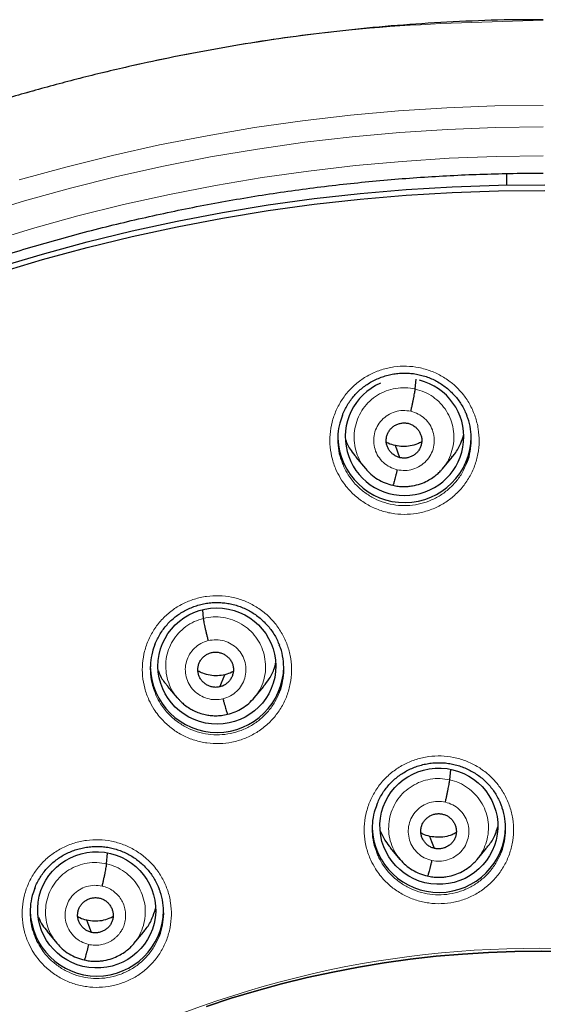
# Model space of a CAD drawing. Header units: millimetres. Extents: x 8 to 2236, y 12 to 2208.
# Tile 67 of 173: x 1074 to 1087, y 1901 to 1926. Entities that reach past the tile are written whole.
import ezdxf

# ---------------------------------------------------------------- set-up
doc = ezdxf.new("R2010")
doc.units = ezdxf.units.MM

msp = doc.modelspace()

# ---------------------------------------------------------------- linework, layer by layer
at = {"color": 7, "linetype": 'Continuous', "lineweight": 30}
for p, q in [((1086.428, 1921.876), (1086.425, 1921.584)), ((1084.102, 1916.389), (1084.125, 1916.636)), ((1083.714, 1914.639), (1083.597, 1914.946)), ((1082.589, 1914.655), (1082.834, 1914.361)), ((1084.795, 1914.356), (1085.039, 1914.649)), ((1082.826, 1914.371), (1082.842, 1914.355)), ((1082.844, 1914.357), (1082.838, 1914.365)), ((1083.534, 1913.936), (1083.53, 1913.934)), ((1078.712, 1910.546), (1078.691, 1910.764)), ((1079.13, 1908.803), (1079.256, 1909.112)), ((1077.797, 1908.814), (1078.041, 1908.521)), ((1080.002, 1908.521), (1080.247, 1908.814)), ((1084.983, 1906.434), (1085.006, 1906.7)), ((1076.244, 1904.295), (1076.269, 1904.568)), ((1083.468, 1904.704), (1083.713, 1904.409)), ((1085.676, 1904.404), (1085.92, 1904.697)), ((1083.706, 1904.419), (1083.721, 1904.403)), ((1083.724, 1904.405), (1083.718, 1904.413)), ((1084.414, 1903.983), (1084.41, 1903.982)), ((1074.729, 1902.569), (1074.975, 1902.274)), ((1076.938, 1902.264), (1077.182, 1902.557)), ((1074.967, 1902.283), (1074.983, 1902.267)), ((1074.985, 1902.269), (1074.979, 1902.277)), ((1075.676, 1901.846), (1075.672, 1901.844))]:
    msp.add_line(p, q, dxfattribs=at)
at = {"color": 252, "linetype": 'Continuous', "lineweight": 0}
for p, q in [((1082.857, 1914.341), (1082.844, 1914.357)), ((1083.53, 1913.934), (1083.385, 1913.982)), ((1083.736, 1904.388), (1083.724, 1904.405)), ((1084.41, 1903.982), (1084.265, 1904.03)), ((1074.998, 1902.252), (1074.985, 1902.269)), ((1075.672, 1901.844), (1075.527, 1901.892))]:
    msp.add_line(p, q, dxfattribs=at)
at = {"color": 252, "linetype": 'Continuous', "lineweight": 0, "flags": 128}
for points in [[(1074.017, 1921.713), (1075.201, 1922.041), (1076.394, 1922.338), (1077.594, 1922.605), (1078.8, 1922.84), (1080.012, 1923.045), (1081.23, 1923.218), (1082.452, 1923.36), (1083.677, 1923.47), (1084.904, 1923.549), (1086.133, 1923.597), (1087.363, 1923.613)], [(1087.363, 1923.063), (1086.145, 1923.048), (1084.928, 1923.001), (1083.713, 1922.923), (1082.5, 1922.813), (1081.29, 1922.673), (1080.085, 1922.501), (1078.885, 1922.299), (1077.69, 1922.065), (1076.502, 1921.802), (1075.321, 1921.507), (1074.149, 1921.183), (1072.986, 1920.828)], [(1073.215, 1920.126), (1074.36, 1920.475), (1075.513, 1920.795), (1076.675, 1921.084), (1077.844, 1921.344), (1079.02, 1921.573), (1080.201, 1921.773), (1081.387, 1921.941), (1082.578, 1922.08), (1083.771, 1922.187), (1084.967, 1922.264), (1086.165, 1922.311), (1087.363, 1922.326)]]:
    msp.add_lwpolyline(points, dxfattribs=at)
at = {"color": 7, "linetype": 'Continuous', "lineweight": 30, "flags": 128}
for points in [[(1073.486, 1919.488), (1074.613, 1919.826), (1075.748, 1920.135), (1076.891, 1920.415), (1078.041, 1920.665), (1079.198, 1920.886), (1080.36, 1921.077), (1081.526, 1921.238), (1082.697, 1921.369), (1083.87, 1921.47), (1085.046, 1921.54), (1086.224, 1921.581), (1087.402, 1921.591)], [(1073.486, 1919.345), (1074.613, 1919.683), (1075.748, 1919.992), (1076.891, 1920.272), (1078.041, 1920.522), (1079.198, 1920.743), (1080.36, 1920.934), (1081.526, 1921.095), (1082.697, 1921.226), (1083.87, 1921.326), (1085.046, 1921.397), (1086.224, 1921.437), (1087.402, 1921.448)], [(1084.594, 1904.686), (1084.528, 1904.858), (1084.477, 1904.993)], [(1075.856, 1902.547), (1075.79, 1902.72), (1075.739, 1902.856)], [(1078.786, 1900.66), (1079.419, 1900.869), (1080.057, 1901.061), (1080.7, 1901.237), (1081.348, 1901.396), (1082, 1901.538), (1082.656, 1901.664), (1083.314, 1901.773), (1083.975, 1901.864), (1084.639, 1901.939), (1085.304, 1901.996), (1085.971, 1902.037), (1086.638, 1902.06), (1087.306, 1902.066), (1087.974, 1902.055)], [(1087.974, 1902.055), (1087.306, 1902.066), (1086.638, 1902.06), (1085.971, 1902.037), (1085.304, 1901.996), (1084.639, 1901.939), (1083.975, 1901.864), (1083.314, 1901.773), (1082.656, 1901.664), (1082, 1901.538), (1081.348, 1901.396), (1080.7, 1901.237), (1080.057, 1901.061), (1079.419, 1900.869), (1078.786, 1900.66)]]:
    msp.add_lwpolyline(points, dxfattribs=at)
at = {"color": 7, "linetype": 'Continuous', "lineweight": 30}
for centre, start, end in [((1083.83, 1915.197), 181.9097, 359.1536), ((1079.056, 1909.343), 180.8375, 359.1625), ((1084.705, 1905.266), 182.0285, 359.1526), ((1075.996, 1903.134), 180.8376, 359.1624)]:
    msp.add_arc(centre, 1.7, start, end, dxfattribs=at)
at = {"color": 252, "linetype": 'Continuous', "lineweight": 0}
msp.add_arc((1087.204, 1876.693), 25.451, 358.8948, 180.82, dxfattribs=at)
at = {"color": 7, "linetype": 'Continuous', "lineweight": 30}
for start_param, end_param in [(2.047916, 4.859446), (4.859446, 7.658729)]:
    msp.add_ellipse((1083.83, 1915.169), major_axis=(1.508, -0.09), ratio=0.988953, start_param=start_param, end_param=end_param, dxfattribs=at)
for centre, major_axis, ratio in [((1079.052, 1909.332), (1.494, -0.143), 0.986246), ((1084.704, 1905.253), (1.5, -0.056), 0.987022), ((1075.991, 1903.121), (1.489, -0.201), 0.984919)]:
    msp.add_ellipse(centre, major_axis=major_axis, ratio=ratio, dxfattribs=at)
for points, knots in [([(1087.363, 1925.793), (1087.193, 1925.794), (1086.588, 1925.798), (1085.557, 1925.766), (1084.281, 1925.7), (1083.031, 1925.599), (1081.816, 1925.47), (1080.636, 1925.314), (1079.49, 1925.135), (1078.373, 1924.932), (1077.218, 1924.696), (1076.03, 1924.422), (1074.814, 1924.108), (1073.639, 1923.773), (1072.506, 1923.42), (1071.415, 1923.051), (1070.336, 1922.659), (1069.27, 1922.242), (1068.221, 1921.803), (1067.221, 1921.357), (1066.267, 1920.906), (1065.36, 1920.453), (1064.499, 1920), (1063.656, 1919.534), (1062.836, 1919.059), (1062.039, 1918.575), (1061.293, 1918.101), (1060.595, 1917.639), (1059.852, 1917.128), (1059.063, 1916.561), (1058.228, 1915.931), (1057.431, 1915.302), (1056.672, 1914.675), (1055.953, 1914.056), (1055.274, 1913.446), (1054.631, 1912.847), (1054.021, 1912.257), (1053.438, 1911.672), (1052.881, 1911.094), (1052.352, 1910.524), (1051.843, 1909.959), (1051.342, 1909.384), (1050.836, 1908.783), (1050.32, 1908.148), (1049.798, 1907.48), (1049.269, 1906.777), (1048.736, 1906.039), (1048.2, 1905.265), (1047.661, 1904.453), (1047.127, 1903.608), (1046.598, 1902.73), (1046.075, 1901.819), (1045.559, 1900.869), (1045.017, 1899.814), (1044.46, 1898.656), (1043.899, 1897.4), (1043.372, 1896.118), (1042.881, 1894.816), (1042.427, 1893.495), (1042.002, 1892.125), (1041.611, 1890.706), (1041.258, 1889.237), (1040.955, 1887.753), (1040.742, 1886.492), (1040.596, 1885.463), (1040.498, 1884.669), (1040.415, 1883.872), (1040.346, 1883.072), (1040.291, 1882.275), (1040.252, 1881.493), (1040.226, 1880.739), (1040.212, 1880.023), (1040.21, 1879.343), (1040.217, 1878.702), (1040.231, 1878.098), (1040.252, 1877.501), (1040.281, 1876.916), (1040.316, 1876.349), (1040.354, 1875.834), (1040.382, 1875.508), (1040.396, 1875.353)], [0, 0, 0, 0, 0.006544, 0.023188, 0.039523, 0.055546, 0.071256, 0.086381, 0.101201, 0.115716, 0.129924, 0.146436, 0.162509, 0.178141, 0.193331, 0.208079, 0.222382, 0.237481, 0.252054, 0.266105, 0.279635, 0.292647, 0.305143, 0.317126, 0.329717, 0.341695, 0.353066, 0.363834, 0.374004, 0.387878, 0.401352, 0.414431, 0.427118, 0.439415, 0.451115, 0.462443, 0.473398, 0.483983, 0.494402, 0.504436, 0.514088, 0.523822, 0.533964, 0.544517, 0.555482, 0.566837, 0.578605, 0.59079, 0.603391, 0.616412, 0.629609, 0.643212, 0.657223, 0.67164, 0.689316, 0.707215, 0.725199, 0.743263, 0.761405, 0.77962, 0.799171, 0.818799, 0.838501, 0.858276, 0.868662, 0.879068, 0.889493, 0.899937, 0.9104, 0.920692, 0.930493, 0.939797, 0.948606, 0.95692, 0.964741, 0.97207, 0.980075, 0.987398, 0.994039, 1, 1, 1, 1]), ([(1042.547, 1883.607), (1042.551, 1883.635), (1042.588, 1883.908), (1042.669, 1884.425), (1042.793, 1885.157), (1042.93, 1885.886), (1043.079, 1886.614), (1043.241, 1887.338), (1043.415, 1888.06), (1043.601, 1888.779), (1043.8, 1889.495), (1044.01, 1890.207), (1044.233, 1890.916), (1044.468, 1891.622), (1044.714, 1892.323), (1044.973, 1893.02), (1045.243, 1893.713), (1045.526, 1894.401), (1045.819, 1895.084), (1046.125, 1895.763), (1046.442, 1896.436), (1046.77, 1897.105), (1047.11, 1897.767), (1047.461, 1898.424), (1047.823, 1899.075), (1048.196, 1899.721), (1048.58, 1900.36), (1048.975, 1900.992), (1049.381, 1901.618), (1049.797, 1902.237), (1050.223, 1902.85), (1050.66, 1903.455), (1051.108, 1904.053), (1051.565, 1904.644), (1052.032, 1905.227), (1052.51, 1905.802), (1052.996, 1906.37), (1053.493, 1906.929), (1053.999, 1907.48), (1054.514, 1908.023), (1055.039, 1908.557), (1055.572, 1909.083), (1056.114, 1909.599), (1056.666, 1910.107), (1057.225, 1910.606), (1057.793, 1911.095), (1058.369, 1911.575), (1058.954, 1912.046), (1059.546, 1912.507), (1060.146, 1912.958), (1060.754, 1913.399), (1061.369, 1913.83), (1061.991, 1914.251), (1062.62, 1914.662), (1063.257, 1915.062), (1063.9, 1915.452), (1064.549, 1915.832), (1065.205, 1916.2), (1065.867, 1916.558), (1066.535, 1916.905), (1067.209, 1917.241), (1067.889, 1917.566), (1068.574, 1917.879), (1069.264, 1918.182), (1069.959, 1918.473), (1070.659, 1918.752), (1071.364, 1919.02), (1072.073, 1919.277), (1072.787, 1919.522), (1073.504, 1919.755), (1074.226, 1919.976), (1074.951, 1920.185), (1075.679, 1920.383), (1076.411, 1920.568), (1077.146, 1920.742), (1077.884, 1920.903), (1078.624, 1921.053), (1079.367, 1921.19), (1080.112, 1921.315), (1080.859, 1921.428), (1081.608, 1921.528), (1082.358, 1921.616), (1083.11, 1921.692), (1083.863, 1921.756), (1084.617, 1921.807), (1085.372, 1921.846), (1086.127, 1921.872), (1086.791, 1921.885), (1087.203, 1921.886), (1087.363, 1921.887)], [0, 0, 0, 0, 0.001332, 0.012995, 0.024659, 0.036323, 0.047987, 0.05965, 0.071314, 0.082978, 0.094641, 0.106305, 0.117968, 0.129632, 0.141295, 0.152959, 0.164622, 0.176286, 0.187949, 0.199612, 0.211275, 0.222939, 0.234602, 0.246265, 0.257928, 0.269591, 0.281254, 0.292916, 0.304579, 0.316242, 0.327905, 0.339567, 0.35123, 0.362892, 0.374555, 0.386217, 0.39788, 0.409542, 0.421204, 0.432866, 0.444528, 0.45619, 0.467852, 0.479514, 0.491176, 0.502838, 0.5145, 0.526161, 0.537823, 0.549484, 0.561146, 0.572807, 0.584469, 0.59613, 0.607791, 0.619453, 0.631114, 0.642775, 0.654436, 0.666097, 0.677758, 0.689419, 0.70108, 0.712741, 0.724401, 0.736062, 0.747723, 0.759384, 0.771044, 0.782705, 0.794366, 0.806026, 0.817687, 0.829347, 0.841008, 0.852668, 0.864328, 0.875989, 0.887649, 0.89931, 0.91097, 0.92263, 0.934291, 0.945951, 0.957611, 0.969271, 0.980932, 0.992592, 1, 1, 1, 1]), ([(1082.248, 1915.717), (1082.252, 1915.73), (1082.273, 1915.789), (1082.323, 1915.889), (1082.396, 1916.017), (1082.48, 1916.138), (1082.574, 1916.249), (1082.675, 1916.351), (1082.786, 1916.443), (1082.904, 1916.525), (1083.03, 1916.598), (1083.163, 1916.661), (1083.302, 1916.713), (1083.444, 1916.753), (1083.589, 1916.78), (1083.735, 1916.795), (1083.88, 1916.796), (1084.024, 1916.786), (1084.167, 1916.763), (1084.309, 1916.728), (1084.447, 1916.68), (1084.582, 1916.621), (1084.712, 1916.551), (1084.834, 1916.47), (1084.949, 1916.379), (1085.055, 1916.28), (1085.151, 1916.172), (1085.237, 1916.056), (1085.313, 1915.933), (1085.373, 1915.817), (1085.403, 1915.741), (1085.415, 1915.711)], [0, 0, 0, 0, 0.00988, 0.046317, 0.082731, 0.118889, 0.154632, 0.189868, 0.224891, 0.260251, 0.296, 0.332035, 0.36823, 0.404434, 0.440489, 0.476293, 0.511786, 0.546929, 0.582211, 0.617794, 0.653624, 0.689623, 0.725698, 0.761722, 0.797604, 0.83328, 0.868658, 0.904039, 0.939732, 0.975678, 1, 1, 1, 1]), ([(1083.99, 1915.821), (1083.997, 1915.85), (1084.01, 1915.91), (1084.03, 1915.999), (1084.048, 1916.085), (1084.065, 1916.166), (1084.079, 1916.24), (1084.09, 1916.303), (1084.099, 1916.356), (1084.101, 1916.378), (1084.102, 1916.389)], [0, 0, 0, 0, 0.123994, 0.24834, 0.373568, 0.499461, 0.625433, 0.750886, 0.87558, 1, 1, 1, 1]), ([(1082.249, 1915.719), (1082.225, 1915.654), (1082.166, 1915.5), (1082.128, 1915.241), (1082.13, 1914.956), (1082.169, 1914.71), (1082.224, 1914.569), (1082.245, 1914.517)], [0, 0, 0, 0, 0.168527, 0.400249, 0.631971, 0.863431, 1, 1, 1, 1]), ([(1083.714, 1914.639), (1083.685, 1914.647), (1083.628, 1914.663), (1083.552, 1914.71), (1083.485, 1914.769), (1083.431, 1914.839), (1083.39, 1914.918), (1083.366, 1915.003), (1083.36, 1915.091), (1083.372, 1915.178), (1083.4, 1915.262), (1083.444, 1915.338), (1083.504, 1915.404), (1083.575, 1915.458), (1083.655, 1915.497), (1083.741, 1915.521), (1083.83, 1915.53), (1083.889, 1915.52), (1083.918, 1915.515)], [0, 0, 0, 0, 0.062617, 0.125093, 0.187747, 0.25048, 0.31305, 0.375347, 0.437612, 0.500009, 0.562403, 0.624661, 0.686953, 0.74952, 0.812254, 0.87491, 0.937385, 1, 1, 1, 1]), ([(1083.918, 1915.515), (1083.947, 1915.507), (1084.004, 1915.49), (1084.081, 1915.443), (1084.147, 1915.385), (1084.202, 1915.314), (1084.242, 1915.235), (1084.266, 1915.15), (1084.272, 1915.062), (1084.26, 1914.975), (1084.232, 1914.891), (1084.188, 1914.815), (1084.129, 1914.749), (1084.057, 1914.696), (1083.977, 1914.656), (1083.891, 1914.632), (1083.802, 1914.623), (1083.743, 1914.634), (1083.714, 1914.639)], [0, 0, 0, 0, 0.0626172, 0.125093, 0.187748, 0.2504815, 0.3130512, 0.3753488, 0.4376139, 0.5000106, 0.5624041, 0.6246622, 0.6869539, 0.7495211, 0.8122547, 0.8749102, 0.9373852, 1, 1, 1, 1]), ([(1085.411, 1914.493), (1085.416, 1914.504), (1085.462, 1914.6), (1085.506, 1914.799), (1085.539, 1915.083), (1085.515, 1915.368), (1085.472, 1915.581), (1085.423, 1915.689), (1085.413, 1915.711)], [0, 0, 0, 0, 0.027462, 0.256151, 0.484841, 0.713406, 0.941971, 1, 1, 1, 1]), ([(1082.328, 1915.101), (1082.328, 1915.1), (1082.355, 1915), (1082.441, 1914.845), (1082.55, 1914.712), (1082.594, 1914.659)], [0, 0, 0, 0, 0.005611, 0.602432, 1, 1, 1, 1]), ([(1083.597, 1914.946), (1083.534, 1914.962), (1083.453, 1914.982), (1083.383, 1915.026), (1083.367, 1915.036)], [0, 0, 0, 0, 0.770025, 1, 1, 1, 1]), ([(1084.266, 1915.042), (1084.231, 1915.023), (1084.14, 1914.974), (1083.977, 1914.933), (1083.785, 1914.913), (1083.66, 1914.935), (1083.597, 1914.946)], [0, 0, 0, 0, 0.172392, 0.448586, 0.723985, 1, 1, 1, 1]), ([(1085.034, 1914.653), (1085.06, 1914.682), (1085.156, 1914.787), (1085.263, 1914.983), (1085.315, 1915.155), (1085.338, 1915.229)], [0, 0, 0, 0, 0.176179, 0.645463, 1, 1, 1, 1]), ([(1082.842, 1914.355), (1082.884, 1914.307), (1082.975, 1914.207), (1083.142, 1914.087), (1083.331, 1913.989), (1083.467, 1913.955), (1083.535, 1913.938)], [0, 0, 0, 0, 0.2312471, 0.4887354, 0.7447591, 1, 1, 1, 1]), ([(1083.535, 1913.937), (1083.579, 1913.928), (1083.665, 1913.91), (1083.794, 1913.902), (1083.916, 1913.906), (1084.066, 1913.925), (1084.234, 1913.969), (1084.407, 1914.044), (1084.548, 1914.129), (1084.658, 1914.214), (1084.741, 1914.293), (1084.785, 1914.345), (1084.805, 1914.367)], [0, 0, 0, 0, 0.0958979, 0.1869991, 0.273569, 0.3557252, 0.5067818, 0.640331, 0.7563307, 0.8548608, 0.9360222, 1, 1, 1, 1]), ([(1083.642, 1914.333), (1083.636, 1914.304), (1083.622, 1914.246), (1083.602, 1914.166), (1083.584, 1914.094), (1083.567, 1914.033), (1083.553, 1913.985), (1083.542, 1913.952), (1083.537, 1913.942), (1083.535, 1913.938)], [0, 0, 0, 0, 0.1469589, 0.2931557, 0.4388017, 0.5838959, 0.7286965, 0.8738302, 1, 1, 1, 1]), ([(1077.473, 1909.876), (1077.478, 1909.891), (1077.501, 1909.953), (1077.552, 1910.055), (1077.625, 1910.182), (1077.71, 1910.302), (1077.804, 1910.413), (1077.906, 1910.514), (1078.016, 1910.605), (1078.135, 1910.687), (1078.261, 1910.759), (1078.395, 1910.821), (1078.533, 1910.872), (1078.676, 1910.911), (1078.821, 1910.937), (1078.967, 1910.951), (1079.112, 1910.952), (1079.257, 1910.941), (1079.399, 1910.917), (1079.541, 1910.881), (1079.679, 1910.834), (1079.814, 1910.774), (1079.943, 1910.703), (1080.065, 1910.622), (1080.18, 1910.53), (1080.285, 1910.43), (1080.381, 1910.322), (1080.467, 1910.206), (1080.543, 1910.082), (1080.602, 1909.968), (1080.63, 1909.893), (1080.642, 1909.864)], [0, 0, 0, 0, 0.011844, 0.048228, 0.08459, 0.120698, 0.156392, 0.191581, 0.22656, 0.261877, 0.297584, 0.333578, 0.369733, 0.405902, 0.441926, 0.477702, 0.513172, 0.548292, 0.583553, 0.61911, 0.654912, 0.69088, 0.726924, 0.762915, 0.798766, 0.834413, 0.869761, 0.905107, 0.940763, 0.976669, 1, 1, 1, 1]), ([(1078.833, 1909.98), (1078.826, 1910.01), (1078.811, 1910.069), (1078.789, 1910.159), (1078.77, 1910.245), (1078.752, 1910.327), (1078.736, 1910.4), (1078.724, 1910.462), (1078.716, 1910.513), (1078.713, 1910.535), (1078.712, 1910.546)], [0, 0, 0, 0, 0.123777, 0.248411, 0.373764, 0.499411, 0.625026, 0.750524, 0.875613, 1, 1, 1, 1]), ([(1077.475, 1909.878), (1077.451, 1909.816), (1077.393, 1909.665), (1077.354, 1909.41), (1077.355, 1909.125), (1077.394, 1908.878), (1077.449, 1908.736), (1077.469, 1908.682)], [0, 0, 0, 0, 0.162354, 0.394814, 0.627276, 0.859629, 1, 1, 1, 1]), ([(1080.638, 1908.653), (1080.642, 1908.661), (1080.687, 1908.754), (1080.731, 1908.95), (1080.765, 1909.233), (1080.742, 1909.518), (1080.699, 1909.731), (1080.65, 1909.841), (1080.639, 1909.865)], [0, 0, 0, 0, 0.0211898, 0.2505406, 0.4798928, 0.7092248, 0.9385571, 1, 1, 1, 1]), ([(1079.13, 1908.803), (1079.1, 1908.797), (1079.042, 1908.786), (1078.952, 1908.794), (1078.866, 1908.816), (1078.785, 1908.855), (1078.713, 1908.907), (1078.653, 1908.972), (1078.607, 1909.048), (1078.577, 1909.131), (1078.564, 1909.218), (1078.568, 1909.306), (1078.591, 1909.391), (1078.63, 1909.471), (1078.683, 1909.542), (1078.749, 1909.602), (1078.824, 1909.649), (1078.881, 1909.667), (1078.91, 1909.675)], [0, 0, 0, 0, 0.062616, 0.12509, 0.187744, 0.250477, 0.313046, 0.375342, 0.437604, 0.499999, 0.562395, 0.624657, 0.686953, 0.749522, 0.812255, 0.87491, 0.937384, 1, 1, 1, 1]), ([(1078.91, 1909.675), (1078.939, 1909.681), (1078.997, 1909.692), (1079.087, 1909.684), (1079.173, 1909.662), (1079.254, 1909.623), (1079.326, 1909.571), (1079.387, 1909.506), (1079.432, 1909.43), (1079.462, 1909.347), (1079.475, 1909.26), (1079.471, 1909.172), (1079.448, 1909.087), (1079.409, 1909.007), (1079.356, 1908.936), (1079.291, 1908.876), (1079.215, 1908.829), (1079.158, 1908.811), (1079.13, 1908.803)], [0, 0, 0, 0, 0.062616, 0.12509, 0.187745, 0.250478, 0.313047, 0.375343, 0.437605, 0.5, 0.562396, 0.624658, 0.686954, 0.749523, 0.812256, 0.87491, 0.937384, 1, 1, 1, 1]), ([(1080.242, 1908.818), (1080.291, 1908.879), (1080.405, 1909.02), (1080.506, 1909.223), (1080.538, 1909.365), (1080.548, 1909.406)], [0, 0, 0, 0, 0.349561, 0.810883, 1, 1, 1, 1]), ([(1077.564, 1909.207), (1077.57, 1909.188), (1077.61, 1909.071), (1077.691, 1908.937), (1077.781, 1908.84), (1077.802, 1908.818)], [0, 0, 0, 0, 0.1320285, 0.8059904, 1, 1, 1, 1]), ([(1079.256, 1909.112), (1079.193, 1909.1), (1079.067, 1909.077), (1078.876, 1909.093), (1078.706, 1909.134), (1078.609, 1909.184), (1078.569, 1909.205)], [0, 0, 0, 0, 0.269319, 0.53803, 0.807514, 1, 1, 1, 1]), ([(1079.469, 1909.196), (1079.458, 1909.189), (1079.393, 1909.148), (1079.318, 1909.128), (1079.256, 1909.112)], [0, 0, 0, 0, 0.172135, 1, 1, 1, 1]), ([(1078.038, 1908.532), (1078.043, 1908.527), (1078.054, 1908.514), (1078.085, 1908.478), (1078.142, 1908.419), (1078.236, 1908.336), (1078.349, 1908.257), (1078.475, 1908.189), (1078.607, 1908.134), (1078.745, 1908.095), (1078.885, 1908.072), (1079.024, 1908.064), (1079.172, 1908.072), (1079.271, 1908.093), (1079.322, 1908.104)], [0, 0, 0, 0, 0.016682, 0.039034, 0.101723, 0.188951, 0.300922, 0.389463, 0.489147, 0.599971, 0.690411, 0.787122, 0.890211, 1, 1, 1, 1]), ([(1079.206, 1908.498), (1079.214, 1908.469), (1079.228, 1908.411), (1079.25, 1908.332), (1079.27, 1908.26), (1079.288, 1908.199), (1079.303, 1908.151), (1079.315, 1908.119), (1079.32, 1908.11), (1079.322, 1908.105)], [0, 0, 0, 0, 0.147503, 0.294026, 0.439867, 0.585098, 0.730025, 0.87531, 1, 1, 1, 1]), ([(1079.322, 1908.105), (1079.388, 1908.122), (1079.519, 1908.157), (1079.701, 1908.253), (1079.868, 1908.375), (1079.96, 1908.477), (1080.006, 1908.528)], [0, 0, 0, 0, 0.248735, 0.498063, 0.748558, 1, 1, 1, 1]), ([(1083.121, 1905.793), (1083.128, 1905.81), (1083.151, 1905.872), (1083.202, 1905.976), (1083.276, 1906.104), (1083.361, 1906.223), (1083.455, 1906.334), (1083.558, 1906.434), (1083.668, 1906.526), (1083.787, 1906.607), (1083.914, 1906.68), (1084.047, 1906.741), (1084.186, 1906.792), (1084.329, 1906.831), (1084.474, 1906.857), (1084.62, 1906.871), (1084.765, 1906.872), (1084.91, 1906.861), (1085.052, 1906.837), (1085.194, 1906.801), (1085.332, 1906.753), (1085.466, 1906.694), (1085.595, 1906.623), (1085.718, 1906.542), (1085.832, 1906.451), (1085.937, 1906.351), (1086.033, 1906.242), (1086.118, 1906.127), (1086.194, 1906.003), (1086.252, 1905.89), (1086.28, 1905.816), (1086.291, 1905.788)], [0, 0, 0, 0, 0.013137, 0.049505, 0.085854, 0.121951, 0.157636, 0.192817, 0.227789, 0.2631, 0.298799, 0.334782, 0.370924, 0.40708, 0.443089, 0.478852, 0.514309, 0.549417, 0.584661, 0.6202, 0.65598, 0.691926, 0.727945, 0.763909, 0.79973, 0.835348, 0.870666, 0.905981, 0.941607, 0.977486, 1, 1, 1, 1]), ([(1084.87, 1905.867), (1084.877, 1905.897), (1084.891, 1905.956), (1084.91, 1906.045), (1084.928, 1906.131), (1084.945, 1906.212), (1084.959, 1906.286), (1084.971, 1906.349), (1084.979, 1906.402), (1084.982, 1906.424), (1084.983, 1906.434)], [0, 0, 0, 0, 0.124077, 0.248442, 0.373647, 0.499494, 0.625416, 0.750835, 0.875528, 1, 1, 1, 1]), ([(1083.123, 1905.794), (1083.1, 1905.734), (1083.042, 1905.585), (1083.004, 1905.331), (1083.004, 1905.047), (1083.042, 1904.8), (1083.098, 1904.657), (1083.119, 1904.602)], [0, 0, 0, 0, 0.1592089, 0.3918562, 0.624504, 0.8570092, 1, 1, 1, 1]), ([(1086.288, 1904.579), (1086.291, 1904.586), (1086.336, 1904.679), (1086.38, 1904.874), (1086.414, 1905.156), (1086.391, 1905.44), (1086.349, 1905.654), (1086.299, 1905.765), (1086.288, 1905.789)], [0, 0, 0, 0, 0.019165, 0.248543, 0.477922, 0.707234, 0.936546, 1, 1, 1, 1]), ([(1084.594, 1904.686), (1084.566, 1904.694), (1084.508, 1904.71), (1084.432, 1904.757), (1084.365, 1904.816), (1084.311, 1904.886), (1084.271, 1904.965), (1084.246, 1905.05), (1084.24, 1905.138), (1084.252, 1905.225), (1084.28, 1905.309), (1084.325, 1905.385), (1084.384, 1905.451), (1084.455, 1905.504), (1084.535, 1905.544), (1084.621, 1905.568), (1084.711, 1905.576), (1084.769, 1905.566), (1084.799, 1905.561)], [0, 0, 0, 0, 0.062617, 0.125094, 0.187749, 0.250483, 0.313051, 0.375348, 0.437612, 0.500008, 0.562402, 0.62466, 0.686951, 0.749518, 0.812252, 0.874908, 0.937385, 1, 1, 1, 1]), ([(1084.799, 1905.561), (1084.827, 1905.553), (1084.884, 1905.537), (1084.961, 1905.49), (1085.027, 1905.431), (1085.082, 1905.361), (1085.122, 1905.282), (1085.146, 1905.197), (1085.152, 1905.109), (1085.141, 1905.022), (1085.112, 1904.938), (1085.068, 1904.862), (1085.009, 1904.796), (1084.938, 1904.743), (1084.857, 1904.703), (1084.771, 1904.679), (1084.682, 1904.67), (1084.623, 1904.681), (1084.594, 1904.686)], [0, 0, 0, 0, 0.062617, 0.125094, 0.18775, 0.250483, 0.313052, 0.375349, 0.437613, 0.500009, 0.562402, 0.62466, 0.686952, 0.749518, 0.812252, 0.874909, 0.937385, 1, 1, 1, 1]), ([(1085.915, 1904.702), (1085.941, 1904.73), (1086.036, 1904.834), (1086.137, 1905.016), (1086.185, 1905.174), (1086.204, 1905.234)], [0, 0, 0, 0, 0.1875769, 0.6920294, 1, 1, 1, 1]), ([(1083.212, 1905.138), (1083.252, 1905.046), (1083.319, 1904.89), (1083.429, 1904.76), (1083.474, 1904.708)], [0, 0, 0, 0, 0.595309, 1, 1, 1, 1]), ([(1084.477, 1904.993), (1084.415, 1905.009), (1084.333, 1905.029), (1084.263, 1905.073), (1084.247, 1905.083)], [0, 0, 0, 0, 0.76983, 1, 1, 1, 1]), ([(1085.147, 1905.089), (1085.112, 1905.071), (1085.02, 1905.022), (1084.857, 1904.98), (1084.666, 1904.961), (1084.54, 1904.982), (1084.477, 1904.993)], [0, 0, 0, 0, 0.1725451, 0.4486886, 0.724038, 1, 1, 1, 1]), ([(1074.413, 1903.666), (1074.419, 1903.682), (1074.441, 1903.744), (1074.493, 1903.848), (1074.567, 1903.975), (1074.652, 1904.094), (1074.746, 1904.204), (1074.848, 1904.305), (1074.959, 1904.396), (1075.077, 1904.477), (1075.204, 1904.549), (1075.337, 1904.61), (1075.476, 1904.661), (1075.619, 1904.699), (1075.764, 1904.725), (1075.91, 1904.739), (1076.055, 1904.74), (1076.2, 1904.728), (1076.343, 1904.704), (1076.484, 1904.668), (1076.622, 1904.619), (1076.757, 1904.56), (1076.886, 1904.488), (1077.008, 1904.407), (1077.122, 1904.316), (1077.228, 1904.215), (1077.323, 1904.107), (1077.409, 1903.991), (1077.484, 1903.867), (1077.543, 1903.754), (1077.571, 1903.679), (1077.582, 1903.65)], [0, 0, 0, 0, 0.012883, 0.049228, 0.085554, 0.121628, 0.15729, 0.192449, 0.227399, 0.262689, 0.298368, 0.334333, 0.370461, 0.406606, 0.442607, 0.478364, 0.513817, 0.548922, 0.584164, 0.6197, 0.655477, 0.691419, 0.727433, 0.763394, 0.799214, 0.834832, 0.87015, 0.905461, 0.941081, 0.976951, 1, 1, 1, 1]), ([(1076.132, 1903.728), (1076.138, 1903.757), (1076.152, 1903.817), (1076.172, 1903.906), (1076.19, 1903.992), (1076.207, 1904.073), (1076.221, 1904.146), (1076.232, 1904.209), (1076.241, 1904.262), (1076.243, 1904.284), (1076.244, 1904.295)], [0, 0, 0, 0, 0.124386, 0.248832, 0.373952, 0.499624, 0.625356, 0.750646, 0.875341, 1, 1, 1, 1]), ([(1083.721, 1904.403), (1083.764, 1904.355), (1083.855, 1904.255), (1084.022, 1904.135), (1084.211, 1904.037), (1084.347, 1904.003), (1084.415, 1903.986)], [0, 0, 0, 0, 0.231169, 0.488668, 0.744718, 1, 1, 1, 1]), ([(1084.415, 1903.985), (1084.459, 1903.976), (1084.546, 1903.958), (1084.674, 1903.95), (1084.797, 1903.953), (1084.946, 1903.973), (1085.114, 1904.016), (1085.288, 1904.091), (1085.428, 1904.176), (1085.538, 1904.262), (1085.622, 1904.341), (1085.666, 1904.392), (1085.685, 1904.415)], [0, 0, 0, 0, 0.095862, 0.186934, 0.273481, 0.355619, 0.506653, 0.640197, 0.756207, 0.854764, 0.935967, 1, 1, 1, 1]), ([(1084.523, 1904.38), (1084.516, 1904.351), (1084.502, 1904.293), (1084.482, 1904.213), (1084.464, 1904.141), (1084.447, 1904.08), (1084.433, 1904.032), (1084.422, 1903.999), (1084.417, 1903.99), (1084.415, 1903.986)], [0, 0, 0, 0, 0.1468343, 0.2929805, 0.4386422, 0.5837997, 0.7286797, 0.8738708, 1, 1, 1, 1]), ([(1074.415, 1903.667), (1074.391, 1903.607), (1074.333, 1903.458), (1074.295, 1903.204), (1074.295, 1902.92), (1074.333, 1902.674), (1074.388, 1902.531), (1074.409, 1902.478)], [0, 0, 0, 0, 0.159456, 0.392493, 0.625531, 0.858563, 1, 1, 1, 1]), ([(1077.579, 1902.444), (1077.583, 1902.451), (1077.627, 1902.543), (1077.671, 1902.738), (1077.706, 1903.02), (1077.682, 1903.304), (1077.64, 1903.517), (1077.591, 1903.627), (1077.58, 1903.651)], [0, 0, 0, 0, 0.018032, 0.247889, 0.477747, 0.707645, 0.937544, 1, 1, 1, 1]), ([(1075.856, 1902.547), (1075.827, 1902.556), (1075.77, 1902.572), (1075.693, 1902.619), (1075.627, 1902.678), (1075.572, 1902.748), (1075.532, 1902.827), (1075.508, 1902.912), (1075.502, 1903), (1075.514, 1903.087), (1075.542, 1903.171), (1075.586, 1903.247), (1075.645, 1903.313), (1075.717, 1903.366), (1075.797, 1903.405), (1075.883, 1903.429), (1075.972, 1903.437), (1076.031, 1903.427), (1076.06, 1903.422)], [0, 0, 0, 0, 0.062618, 0.125098, 0.187756, 0.25049, 0.313058, 0.375352, 0.437616, 0.500013, 0.562405, 0.62466, 0.686947, 0.749512, 0.812246, 0.874906, 0.937385, 1, 1, 1, 1]), ([(1076.06, 1903.422), (1076.089, 1903.414), (1076.146, 1903.397), (1076.222, 1903.351), (1076.289, 1903.292), (1076.343, 1903.221), (1076.384, 1903.142), (1076.408, 1903.058), (1076.414, 1902.97), (1076.402, 1902.882), (1076.374, 1902.799), (1076.33, 1902.723), (1076.27, 1902.657), (1076.199, 1902.604), (1076.119, 1902.564), (1076.033, 1902.541), (1075.944, 1902.532), (1075.885, 1902.542), (1075.856, 1902.547)], [0, 0, 0, 0, 0.0626182, 0.1250981, 0.1877563, 0.2504905, 0.3130584, 0.3753534, 0.4376174, 0.5000136, 0.5624055, 0.62466, 0.6869471, 0.7495119, 0.8122466, 0.8749059, 0.9373851, 1, 1, 1, 1]), ([(1077.177, 1902.562), (1077.203, 1902.59), (1077.298, 1902.694), (1077.407, 1902.894), (1077.461, 1903.073), (1077.486, 1903.153)], [0, 0, 0, 0, 0.169222, 0.626825, 1, 1, 1, 1]), ([(1074.509, 1902.933), (1074.539, 1902.865), (1074.597, 1902.734), (1074.69, 1902.625), (1074.735, 1902.573)], [0, 0, 0, 0, 0.522926, 1, 1, 1, 1]), ([(1075.739, 1902.856), (1075.676, 1902.872), (1075.595, 1902.892), (1075.525, 1902.936), (1075.509, 1902.946)], [0, 0, 0, 0, 0.769563, 1, 1, 1, 1]), ([(1076.408, 1902.95), (1076.373, 1902.932), (1076.282, 1902.883), (1076.119, 1902.842), (1075.927, 1902.823), (1075.801, 1902.845), (1075.739, 1902.856)], [0, 0, 0, 0, 0.172635, 0.448753, 0.724077, 1, 1, 1, 1]), ([(1074.983, 1902.267), (1075.026, 1902.219), (1075.116, 1902.119), (1075.284, 1901.999), (1075.472, 1901.9), (1075.609, 1901.866), (1075.677, 1901.848)], [0, 0, 0, 0, 0.231123, 0.488602, 0.744672, 1, 1, 1, 1]), ([(1075.677, 1901.848), (1075.721, 1901.838), (1075.807, 1901.82), (1075.936, 1901.812), (1076.058, 1901.815), (1076.208, 1901.834), (1076.376, 1901.878), (1076.549, 1901.952), (1076.69, 1902.037), (1076.8, 1902.122), (1076.884, 1902.201), (1076.928, 1902.253), (1076.947, 1902.276)], [0, 0, 0, 0, 0.095861, 0.186934, 0.273483, 0.355623, 0.506657, 0.640196, 0.756202, 0.854756, 0.935961, 1, 1, 1, 1]), ([(1075.784, 1902.242), (1075.777, 1902.213), (1075.764, 1902.156), (1075.744, 1902.076), (1075.725, 1902.004), (1075.709, 1901.943), (1075.695, 1901.895), (1075.684, 1901.862), (1075.679, 1901.853), (1075.677, 1901.849)], [0, 0, 0, 0, 0.146446, 0.292496, 0.438263, 0.583636, 0.72876, 0.874147, 1, 1, 1, 1])]:
    msp.add_open_spline(points, degree=3, knots=knots, dxfattribs=at)
at = {"color": 252, "linetype": 'Continuous', "lineweight": 0}
for points, knots in [([(1087.363, 1925.779), (1085.972, 1925.744), (1083.188, 1925.674), (1079.045, 1925.11), (1074.968, 1924.215), (1070.987, 1922.963), (1067.135, 1921.372), (1063.441, 1919.453), (1059.934, 1917.22), (1056.642, 1914.692), (1053.591, 1911.889), (1050.804, 1908.831), (1048.303, 1905.544), (1046.108, 1902.052), (1044.237, 1898.384), (1042.702, 1894.568), (1041.519, 1890.633), (1040.69, 1886.611), (1040.241, 1882.534), (1040.123, 1878.823), (1040.32, 1876.491), (1040.401, 1875.521)], [0, 0, 0, 0, 0.053441, 0.106882, 0.160323, 0.213764, 0.267205, 0.320646, 0.374087, 0.427528, 0.480969, 0.53441, 0.587851, 0.641292, 0.694734, 0.748175, 0.801616, 0.855057, 0.908498, 0.961939, 1, 1, 1, 1]), ([(1082.227, 1914.068), (1082.183, 1914.144), (1082.084, 1914.311), (1081.985, 1914.596), (1081.927, 1914.91), (1081.925, 1915.23), (1081.977, 1915.546), (1082.082, 1915.849), (1082.236, 1916.13), (1082.436, 1916.38), (1082.675, 1916.594), (1082.948, 1916.765), (1083.244, 1916.888), (1083.558, 1916.959), (1083.878, 1916.978), (1084.198, 1916.942), (1084.507, 1916.854), (1084.796, 1916.716), (1085.025, 1916.555), (1085.2, 1916.392), (1085.358, 1916.212), (1085.511, 1915.978), (1085.639, 1915.684), (1085.715, 1915.373), (1085.739, 1915.054), (1085.706, 1914.736), (1085.622, 1914.427), (1085.485, 1914.137), (1085.302, 1913.874), (1085.077, 1913.646), (1084.816, 1913.458), (1084.527, 1913.317), (1084.219, 1913.225), (1083.9, 1913.188), (1083.579, 1913.202), (1083.266, 1913.271), (1082.968, 1913.39), (1082.695, 1913.558), (1082.486, 1913.74), (1082.333, 1913.913), (1082.262, 1914.016), (1082.227, 1914.068)], [0, 0, 0, 0, 0.022154, 0.049035, 0.075916, 0.102827, 0.129738, 0.156651, 0.183564, 0.210449, 0.237334, 0.264173, 0.291012, 0.317809, 0.344606, 0.371381, 0.398156, 0.424941, 0.451726, 0.468412, 0.485099, 0.512, 0.538901, 0.565801, 0.592701, 0.619616, 0.646531, 0.673438, 0.700345, 0.727217, 0.754088, 0.780913, 0.807738, 0.834525, 0.861312, 0.888086, 0.914861, 0.941655, 0.968449, 0.984224, 1, 1, 1, 1]), ([(1082.838, 1914.365), (1082.802, 1914.407), (1082.714, 1914.513), (1082.619, 1914.714), (1082.553, 1914.952), (1082.538, 1915.2), (1082.571, 1915.446), (1082.65, 1915.682), (1082.773, 1915.898), (1082.938, 1916.085), (1083.137, 1916.237), (1083.362, 1916.347), (1083.604, 1916.411), (1083.856, 1916.432), (1084.02, 1916.403), (1084.102, 1916.389)], [0, 0, 0, 0, 0.052511, 0.131484, 0.210392, 0.289259, 0.368229, 0.447198, 0.526061, 0.604967, 0.683941, 0.762924, 0.841936, 0.920915, 1, 1, 1, 1]), ([(1084.102, 1916.389), (1084.183, 1916.366), (1084.343, 1916.32), (1084.56, 1916.192), (1084.749, 1916.029), (1084.903, 1915.832), (1085.014, 1915.61), (1085.079, 1915.37), (1085.094, 1915.122), (1085.061, 1914.876), (1084.98, 1914.642), (1084.891, 1914.47), (1084.817, 1914.389), (1084.799, 1914.369)], [0, 0, 0, 0, 0.097, 0.193865, 0.290773, 0.387647, 0.484508, 0.581289, 0.67802, 0.774877, 0.871732, 0.968458, 1, 1, 1, 1]), ([(1083.642, 1914.333), (1083.578, 1914.353), (1083.449, 1914.393), (1083.284, 1914.513), (1083.154, 1914.668), (1083.069, 1914.851), (1083.036, 1915.05), (1083.055, 1915.251), (1083.127, 1915.44), (1083.245, 1915.604), (1083.402, 1915.732), (1083.587, 1915.815), (1083.789, 1915.851), (1083.923, 1915.831), (1083.99, 1915.821)], [0, 0, 0, 0, 0.083336, 0.166669, 0.250003, 0.333337, 0.416668, 0.499999, 0.583332, 0.66666, 0.749995, 0.83333, 0.916665, 1, 1, 1, 1]), ([(1083.99, 1915.821), (1084.054, 1915.801), (1084.183, 1915.761), (1084.348, 1915.641), (1084.478, 1915.486), (1084.563, 1915.302), (1084.596, 1915.103), (1084.577, 1914.903), (1084.506, 1914.714), (1084.387, 1914.55), (1084.23, 1914.421), (1084.045, 1914.338), (1083.843, 1914.302), (1083.709, 1914.322), (1083.642, 1914.333)], [0, 0, 0, 0, 0.083333, 0.166663, 0.249998, 0.333333, 0.416668, 0.499998, 0.58333, 0.666662, 0.749996, 0.83333, 0.916664, 1, 1, 1, 1]), ([(1082.245, 1914.517), (1082.257, 1914.48), (1082.294, 1914.368), (1082.356, 1914.268), (1082.397, 1914.2)], [0, 0, 0, 0, 0.332204, 1, 1, 1, 1]), ([(1082.397, 1914.2), (1082.429, 1914.154), (1082.492, 1914.062), (1082.629, 1913.906), (1082.815, 1913.744), (1083.06, 1913.593), (1083.326, 1913.487), (1083.607, 1913.425), (1083.894, 1913.412), (1084.179, 1913.445), (1084.455, 1913.528), (1084.713, 1913.654), (1084.946, 1913.822), (1085.147, 1914.027), (1085.307, 1914.252), (1085.378, 1914.416), (1085.411, 1914.493)], [0, 0, 0, 0, 0.0450506, 0.0901011, 0.1666142, 0.2431266, 0.3195623, 0.3959975, 0.4724697, 0.5489418, 0.625524, 0.7021067, 0.7788313, 0.8555566, 0.9323934, 1, 1, 1, 1]), ([(1077.446, 1908.238), (1077.403, 1908.313), (1077.306, 1908.48), (1077.207, 1908.764), (1077.151, 1909.078), (1077.15, 1909.398), (1077.203, 1909.713), (1077.309, 1910.014), (1077.464, 1910.294), (1077.665, 1910.543), (1077.905, 1910.755), (1078.178, 1910.924), (1078.475, 1911.045), (1078.788, 1911.115), (1079.109, 1911.132), (1079.428, 1911.095), (1079.737, 1911.006), (1080.026, 1910.866), (1080.255, 1910.704), (1080.43, 1910.541), (1080.586, 1910.36), (1080.739, 1910.125), (1080.866, 1909.831), (1080.941, 1909.52), (1080.963, 1909.202), (1080.929, 1908.884), (1080.844, 1908.577), (1080.706, 1908.288), (1080.522, 1908.026), (1080.296, 1907.8), (1080.035, 1907.614), (1079.746, 1907.475), (1079.438, 1907.385), (1079.119, 1907.348), (1078.798, 1907.364), (1078.484, 1907.435), (1078.187, 1907.555), (1077.914, 1907.724), (1077.706, 1907.907), (1077.552, 1908.082), (1077.482, 1908.186), (1077.446, 1908.238)], [0, 0, 0, 0, 0.021956, 0.048841, 0.075727, 0.102626, 0.129525, 0.156413, 0.183302, 0.210162, 0.237021, 0.263845, 0.290669, 0.317467, 0.344266, 0.371058, 0.397851, 0.424662, 0.451472, 0.468201, 0.484929, 0.511824, 0.538719, 0.565613, 0.592508, 0.619406, 0.646304, 0.673185, 0.700066, 0.726915, 0.753763, 0.780578, 0.807392, 0.834186, 0.86098, 0.887776, 0.914572, 0.941392, 0.968211, 0.984106, 1, 1, 1, 1]), ([(1078.045, 1908.524), (1078.029, 1908.542), (1077.955, 1908.619), (1077.865, 1908.788), (1077.78, 1909.02), (1077.743, 1909.266), (1077.753, 1909.513), (1077.814, 1909.754), (1077.921, 1909.978), (1078.071, 1910.177), (1078.258, 1910.343), (1078.472, 1910.474), (1078.632, 1910.522), (1078.712, 1910.546)], [0, 0, 0, 0, 0.027932, 0.125022, 0.222239, 0.319456, 0.416545, 0.513685, 0.610908, 0.708143, 0.805412, 0.902639, 1, 1, 1, 1]), ([(1078.712, 1910.546), (1078.794, 1910.562), (1078.958, 1910.593), (1079.209, 1910.576), (1079.453, 1910.515), (1079.68, 1910.409), (1079.881, 1910.26), (1080.049, 1910.075), (1080.176, 1909.861), (1080.259, 1909.627), (1080.297, 1909.382), (1080.287, 1909.134), (1080.225, 1908.894), (1080.129, 1908.683), (1080.035, 1908.569), (1079.995, 1908.519)], [0, 0, 0, 0, 0.078363, 0.156619, 0.234908, 0.31317, 0.391422, 0.469607, 0.547752, 0.625999, 0.704246, 0.782391, 0.860576, 0.938828, 1, 1, 1, 1]), ([(1078.833, 1909.98), (1078.9, 1909.991), (1079.033, 1910.013), (1079.235, 1909.98), (1079.422, 1909.9), (1079.581, 1909.774), (1079.703, 1909.612), (1079.777, 1909.424), (1079.8, 1909.224), (1079.77, 1909.025), (1079.689, 1908.84), (1079.562, 1908.683), (1079.399, 1908.561), (1079.271, 1908.519), (1079.206, 1908.498)], [0, 0, 0, 0, 0.083333, 0.166663, 0.249997, 0.333332, 0.416664, 0.499997, 0.583327, 0.666661, 0.749995, 0.83333, 0.916664, 1, 1, 1, 1]), ([(1079.206, 1908.498), (1079.14, 1908.487), (1079.007, 1908.465), (1078.804, 1908.498), (1078.617, 1908.578), (1078.458, 1908.704), (1078.337, 1908.866), (1078.262, 1909.054), (1078.239, 1909.254), (1078.269, 1909.453), (1078.35, 1909.638), (1078.477, 1909.795), (1078.641, 1909.917), (1078.769, 1909.959), (1078.833, 1909.98)], [0, 0, 0, 0, 0.083336, 0.16667, 0.250005, 0.333339, 0.416673, 0.500003, 0.583336, 0.666668, 0.750003, 0.833337, 0.916667, 1, 1, 1, 1]), ([(1077.469, 1908.682), (1077.481, 1908.646), (1077.517, 1908.537), (1077.578, 1908.438), (1077.618, 1908.371)], [0, 0, 0, 0, 0.326491, 1, 1, 1, 1]), ([(1077.618, 1908.371), (1077.65, 1908.325), (1077.713, 1908.231), (1077.85, 1908.075), (1078.036, 1907.911), (1078.281, 1907.76), (1078.547, 1907.652), (1078.827, 1907.589), (1079.114, 1907.574), (1079.4, 1907.607), (1079.675, 1907.687), (1079.934, 1907.812), (1080.168, 1907.978), (1080.369, 1908.181), (1080.531, 1908.407), (1080.604, 1908.574), (1080.638, 1908.653)], [0, 0, 0, 0, 0.045264, 0.090527, 0.166907, 0.243285, 0.319572, 0.395858, 0.472141, 0.548424, 0.624765, 0.701106, 0.777548, 0.85399, 0.930533, 1, 1, 1, 1]), ([(1083.093, 1904.164), (1083.051, 1904.238), (1082.955, 1904.403), (1082.857, 1904.686), (1082.801, 1904.999), (1082.802, 1905.318), (1082.855, 1905.633), (1082.961, 1905.933), (1083.117, 1906.213), (1083.318, 1906.461), (1083.558, 1906.674), (1083.831, 1906.842), (1084.128, 1906.964), (1084.442, 1907.033), (1084.763, 1907.051), (1085.082, 1907.013), (1085.391, 1906.925), (1085.68, 1906.785), (1085.909, 1906.623), (1086.083, 1906.46), (1086.239, 1906.279), (1086.391, 1906.045), (1086.518, 1905.751), (1086.592, 1905.441), (1086.614, 1905.123), (1086.58, 1904.806), (1086.494, 1904.499), (1086.356, 1904.211), (1086.172, 1903.95), (1085.945, 1903.723), (1085.684, 1903.537), (1085.395, 1903.398), (1085.086, 1903.308), (1084.767, 1903.272), (1084.446, 1903.288), (1084.132, 1903.358), (1083.834, 1903.478), (1083.562, 1903.647), (1083.354, 1903.83), (1083.2, 1904.006), (1083.129, 1904.111), (1083.093, 1904.164)], [0, 0, 0, 0, 0.021607, 0.048472, 0.075337, 0.102219, 0.129101, 0.155983, 0.182865, 0.209732, 0.236598, 0.26344, 0.290282, 0.3171, 0.343918, 0.370725, 0.397532, 0.424344, 0.451156, 0.46788, 0.484603, 0.511479, 0.538355, 0.56523, 0.592106, 0.61899, 0.645873, 0.672752, 0.699631, 0.72649, 0.75335, 0.780183, 0.807017, 0.83383, 0.860643, 0.88745, 0.914257, 0.941074, 0.967891, 0.983946, 1, 1, 1, 1]), ([(1083.718, 1904.413), (1083.682, 1904.455), (1083.594, 1904.56), (1083.499, 1904.761), (1083.433, 1904.999), (1083.418, 1905.247), (1083.451, 1905.493), (1083.53, 1905.728), (1083.654, 1905.944), (1083.818, 1906.131), (1084.017, 1906.283), (1084.242, 1906.393), (1084.484, 1906.457), (1084.736, 1906.478), (1084.9, 1906.449), (1084.983, 1906.434)], [0, 0, 0, 0, 0.052258, 0.131253, 0.210181, 0.289069, 0.36806, 0.44705, 0.525934, 0.604862, 0.683856, 0.762861, 0.841894, 0.920894, 1, 1, 1, 1]), ([(1084.983, 1906.434), (1085.063, 1906.412), (1085.224, 1906.366), (1085.44, 1906.238), (1085.629, 1906.075), (1085.783, 1905.879), (1085.894, 1905.656), (1085.96, 1905.417), (1085.974, 1905.169), (1085.942, 1904.923), (1085.861, 1904.69), (1085.771, 1904.517), (1085.697, 1904.437), (1085.679, 1904.417)], [0, 0, 0, 0, 0.0970271, 0.1939206, 0.2908563, 0.3877583, 0.4846476, 0.5814556, 0.678214, 0.7750989, 0.8719817, 0.968736, 1, 1, 1, 1]), ([(1084.523, 1904.38), (1084.458, 1904.4), (1084.329, 1904.44), (1084.164, 1904.56), (1084.034, 1904.715), (1083.95, 1904.898), (1083.916, 1905.097), (1083.936, 1905.297), (1084.007, 1905.486), (1084.125, 1905.65), (1084.282, 1905.778), (1084.468, 1905.861), (1084.67, 1905.897), (1084.803, 1905.877), (1084.87, 1905.867)], [0, 0, 0, 0, 0.083336, 0.166671, 0.250006, 0.333341, 0.416672, 0.500004, 0.583338, 0.666666, 0.750003, 0.833337, 0.916667, 1, 1, 1, 1]), ([(1084.87, 1905.867), (1084.934, 1905.847), (1085.063, 1905.807), (1085.229, 1905.687), (1085.359, 1905.532), (1085.443, 1905.349), (1085.477, 1905.15), (1085.457, 1904.949), (1085.386, 1904.761), (1085.268, 1904.597), (1085.11, 1904.468), (1084.925, 1904.386), (1084.723, 1904.35), (1084.59, 1904.37), (1084.523, 1904.38)], [0, 0, 0, 0, 0.083333, 0.166663, 0.249998, 0.333333, 0.416668, 0.499997, 0.583329, 0.666662, 0.749996, 0.83333, 0.916664, 1, 1, 1, 1]), ([(1074.382, 1902.035), (1074.34, 1902.109), (1074.243, 1902.276), (1074.146, 1902.559), (1074.09, 1902.872), (1074.09, 1903.191), (1074.143, 1903.505), (1074.25, 1903.805), (1074.405, 1904.084), (1074.606, 1904.332), (1074.846, 1904.543), (1075.119, 1904.711), (1075.416, 1904.832), (1075.73, 1904.9), (1076.05, 1904.917), (1076.37, 1904.879), (1076.678, 1904.79), (1076.967, 1904.65), (1077.197, 1904.488), (1077.371, 1904.324), (1077.528, 1904.143), (1077.68, 1903.908), (1077.807, 1903.614), (1077.881, 1903.304), (1077.902, 1902.986), (1077.868, 1902.669), (1077.782, 1902.362), (1077.644, 1902.075), (1077.46, 1901.814), (1077.234, 1901.589), (1076.973, 1901.404), (1076.684, 1901.265), (1076.375, 1901.176), (1076.056, 1901.141), (1075.735, 1901.157), (1075.421, 1901.228), (1075.124, 1901.349), (1074.851, 1901.518), (1074.643, 1901.702), (1074.489, 1901.877), (1074.418, 1901.983), (1074.382, 1902.035)], [0, 0, 0, 0, 0.0217076, 0.0485886, 0.0754696, 0.1023524, 0.1292351, 0.1561032, 0.1829712, 0.2098147, 0.2366581, 0.2634777, 0.2902974, 0.3171045, 0.3439116, 0.3707229, 0.3975343, 0.4243647, 0.4511952, 0.4679529, 0.4847107, 0.5115936, 0.5384765, 0.5653594, 0.5922424, 0.6191222, 0.6460019, 0.6728629, 0.6997238, 0.7265592, 0.7533946, 0.7802087, 0.8070229, 0.8338294, 0.8606361, 0.887452, 0.9142681, 0.9411062, 0.9679445, 0.9839723, 1, 1, 1, 1]), ([(1083.119, 1904.602), (1083.13, 1904.567), (1083.165, 1904.46), (1083.224, 1904.363), (1083.264, 1904.298)], [0, 0, 0, 0, 0.323732, 1, 1, 1, 1]), ([(1083.264, 1904.298), (1083.296, 1904.25), (1083.359, 1904.156), (1083.497, 1903.999), (1083.683, 1903.835), (1083.927, 1903.684), (1084.193, 1903.576), (1084.474, 1903.513), (1084.761, 1903.499), (1085.047, 1903.531), (1085.323, 1903.612), (1085.581, 1903.736), (1085.815, 1903.903), (1086.017, 1904.106), (1086.18, 1904.332), (1086.253, 1904.499), (1086.288, 1904.579)], [0, 0, 0, 0, 0.045629, 0.091258, 0.167477, 0.243695, 0.319869, 0.396042, 0.472235, 0.548429, 0.624683, 0.700936, 0.777267, 0.853598, 0.929991, 1, 1, 1, 1]), ([(1074.979, 1902.277), (1074.944, 1902.319), (1074.856, 1902.424), (1074.761, 1902.625), (1074.694, 1902.863), (1074.68, 1903.111), (1074.713, 1903.357), (1074.792, 1903.592), (1074.915, 1903.807), (1075.08, 1903.994), (1075.279, 1904.145), (1075.504, 1904.255), (1075.746, 1904.318), (1075.998, 1904.338), (1076.162, 1904.309), (1076.244, 1904.295)], [0, 0, 0, 0, 0.051992, 0.131009, 0.209959, 0.28887, 0.367884, 0.446896, 0.525801, 0.60475, 0.683767, 0.762794, 0.84185, 0.920872, 1, 1, 1, 1]), ([(1076.244, 1904.295), (1076.325, 1904.272), (1076.485, 1904.226), (1076.702, 1904.098), (1076.891, 1903.934), (1077.045, 1903.738), (1077.156, 1903.515), (1077.221, 1903.276), (1077.236, 1903.028), (1077.203, 1902.782), (1077.122, 1902.549), (1077.033, 1902.377), (1076.96, 1902.297), (1076.942, 1902.278)], [0, 0, 0, 0, 0.097071, 0.194009, 0.290989, 0.387935, 0.484869, 0.581721, 0.678525, 0.775455, 0.872381, 0.969178, 1, 1, 1, 1]), ([(1075.784, 1902.242), (1075.72, 1902.262), (1075.591, 1902.302), (1075.426, 1902.423), (1075.296, 1902.578), (1075.211, 1902.761), (1075.178, 1902.96), (1075.197, 1903.16), (1075.268, 1903.349), (1075.387, 1903.512), (1075.544, 1903.64), (1075.729, 1903.723), (1075.931, 1903.758), (1076.065, 1903.738), (1076.132, 1903.728)], [0, 0, 0, 0, 0.083333, 0.166663, 0.249999, 0.333334, 0.416669, 0.499998, 0.58333, 0.666662, 0.749996, 0.83333, 0.916664, 1, 1, 1, 1]), ([(1076.132, 1903.728), (1076.18, 1903.714), (1076.278, 1903.686), (1076.409, 1903.609), (1076.523, 1903.51), (1076.616, 1903.391), (1076.683, 1903.256), (1076.722, 1903.11), (1076.732, 1902.96), (1076.715, 1902.81), (1076.675, 1902.688), (1076.636, 1902.614), (1076.615, 1902.581), (1076.606, 1902.567), (1076.596, 1902.554), (1076.589, 1902.544), (1076.577, 1902.528), (1076.554, 1902.497), (1076.511, 1902.449), (1076.458, 1902.401), (1076.409, 1902.364), (1076.338, 1902.317), (1076.233, 1902.266), (1076.086, 1902.227), (1075.934, 1902.215), (1075.834, 1902.233), (1075.784, 1902.242)], [0, 0, 0, 0, 0.062597, 0.124977, 0.187335, 0.24963, 0.311866, 0.37427, 0.436883, 0.499531, 0.562175, 0.597218, 0.604101, 0.610981, 0.61786, 0.624737, 0.626485, 0.642138, 0.673407, 0.706553, 0.73092, 0.749877, 0.812377, 0.874896, 0.93737, 1, 1, 1, 1]), ([(1074.409, 1902.478), (1074.421, 1902.442), (1074.456, 1902.334), (1074.516, 1902.236), (1074.556, 1902.17)], [0, 0, 0, 0, 0.327384, 1, 1, 1, 1]), ([(1074.556, 1902.17), (1074.588, 1902.123), (1074.651, 1902.029), (1074.789, 1901.871), (1074.975, 1901.707), (1075.219, 1901.555), (1075.485, 1901.447), (1075.766, 1901.383), (1076.053, 1901.368), (1076.338, 1901.4), (1076.614, 1901.48), (1076.873, 1901.604), (1077.106, 1901.769), (1077.308, 1901.971), (1077.471, 1902.197), (1077.544, 1902.364), (1077.579, 1902.444)], [0, 0, 0, 0, 0.0455541, 0.0911081, 0.167393, 0.2436776, 0.3198764, 0.3960747, 0.4722499, 0.5484248, 0.624619, 0.7008131, 0.777069, 0.8533253, 0.9296589, 1, 1, 1, 1])]:
    msp.add_open_spline(points, degree=3, knots=knots, dxfattribs=at)

doc.saveas('drawing.dxf')
